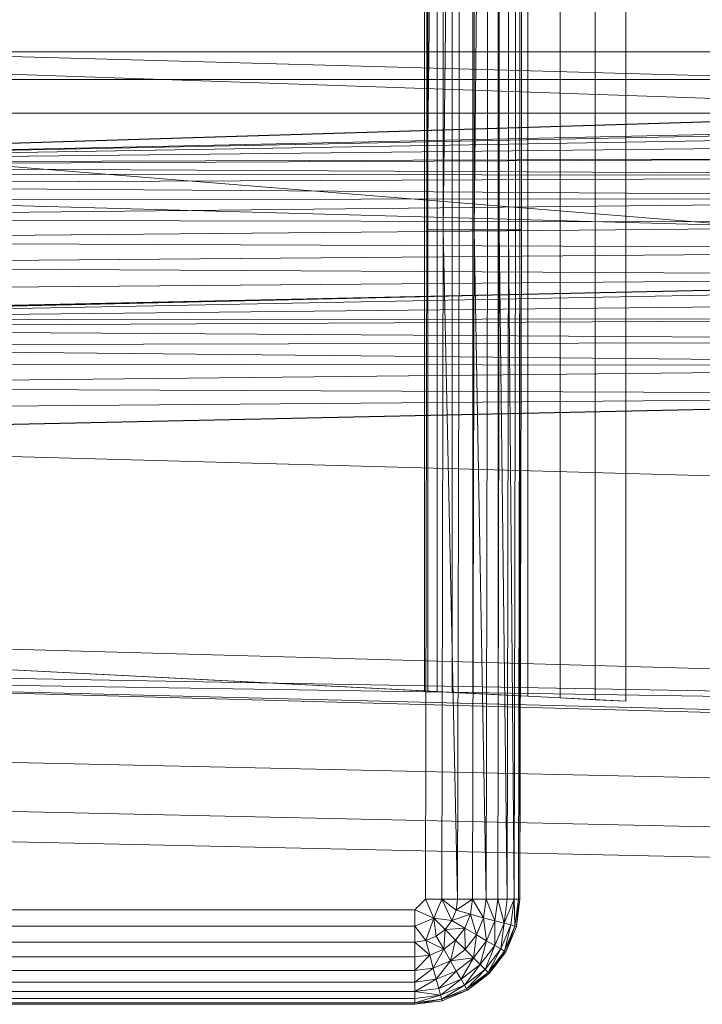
# Model space of a CAD drawing. Header units: metres. Extents: x 391.1 to 430.4, y 12.7 to 28.9.
# Tile 123 of 153: x 407.4721 to 407.5672, y 27.1227 to 27.2601. Entities that reach past the tile are written whole.
import ezdxf

# ---------------------------------------------------------------- set-up
doc = ezdxf.new("R2010")
doc.units = ezdxf.units.M
doc.layers.add('A-DETL-____-MBND', color=7, linetype='Continuous', lineweight=18)

# ---------------------------------------------------------------- blocks, each defined once
blk = doc.blocks.new('Family - Inodor PB-155807-01_FON_P0')
at = {"layer": 'A-DETL-____-MBND', "color": 253, "true_color": 0xaaaaaa}
for p, q in [((0.16489, 0.38826), (0.16489, 0.01465)), ((0.16489, 0.38826), (0.16489, 0.01465)), ((0.15833, 0.36132), (0.15833, 0.04336)), ((0.16188, 0.3615), (0.16187, 0.04318)), ((0.16598, 0.36171), (0.16598, 0.04297)), ((0.17052, 0.36194), (0.17052, 0.04274)), ((0.17536, 0.36218), (0.17536, 0.04249)), ((0.17966, 0.04228), (0.17966, 0.3624)), ((0.15161, 0.36098), (0.15161, 0.0437)), ((0.15205, 0.361), (0.15205, 0.04368)), ((0.15334, 0.36106), (0.15334, 0.04361)), ((0.15546, 0.36117), (0.15546, 0.04351)), ((0.15191, 0.10805), (0.15191, 0.29485)), ((0.15191, 0.29485), (0.15191, 0.10805)), ((0.15419, 0.29485), (0.15191, 0.10805)), ((0.15191, 0.10805), (0.15191, 0.29485)), ((0.15191, 0.10805), (0.15419, 0.29485)), ((0.15419, 0.10805), (0.15419, 0.29485)), ((0.15641, 0.29485), (0.15419, 0.10805)), ((0.15419, 0.10805), (0.15419, 0.29485)), ((0.15419, 0.10805), (0.15419, 0.29485)), ((0.15419, 0.10805), (0.15641, 0.29485)), ((0.15641, 0.10805), (0.15641, 0.29485)), ((0.15641, 0.10805), (0.15641, 0.29485)), ((0.15641, 0.10805), (0.15641, 0.29485)), ((0.15849, 0.10805), (0.15849, 0.29485)), ((0.15849, 0.29485), (0.15849, 0.10805)), ((0.16037, 0.29485), (0.15849, 0.10805)), ((0.15849, 0.10805), (0.15849, 0.29485)), ((0.15849, 0.10805), (0.16037, 0.29485)), ((0.16037, 0.10805), (0.16037, 0.29485)), ((0.16037, 0.10805), (0.16037, 0.29485)), ((0.16037, 0.10805), (0.16037, 0.29485)), ((0.162, 0.10805), (0.162, 0.29485)), ((0.162, 0.29485), (0.162, 0.10805)), ((0.162, 0.10805), (0.162, 0.29485)), ((0.16332, 0.10805), (0.16332, 0.29485)), ((0.16332, 0.29485), (0.16332, 0.10805)), ((0.16332, 0.10805), (0.16332, 0.29485)), ((0.16429, 0.10805), (0.16429, 0.29485)), ((0.16429, 0.29485), (0.16429, 0.10805)), ((0.16429, 0.10805), (0.16429, 0.29485)), ((0.16489, 0.10805), (0.16489, 0.29485)), ((0.16489, 0.29485), (0.16489, 0.10805)), ((0.16489, 0.10805), (0.16489, 0.29485)), ((0.16509, 0.29485), (0.16509, 0.10805)), ((0.16509, 0.29485), (0.16509, 0.10805)), ((0.51095, 0.12067), (0.00127, 0.13475)), ((0.52327, 0.1334), (0.00127, 0.11723)), ((0.00187, 0.11726), (0.52327, 0.1334)), ((0.00187, 0.11726), (0.52327, 0.1334)), ((0.00186, 0.13288), (0.28176, 0.13288)), ((0.28176, 0.13288), (0.00186, 0.13288)), ((0.28176, 0.13288), (0.00186, 0.13288)), ((0.28176, 0.13288), (0.00186, 0.13288)), ((0.28176, 0.12326), (0.00186, 0.13288)), ((0.28176, 0.12326), (0.00186, 0.13288)), ((0.00187, 0.11726), (0.51154, 0.13288)), ((0.00187, 0.11726), (0.51154, 0.13288)), ((0.00186, 0.12899), (0.28176, 0.12899)), ((0.28176, 0.12899), (0.00186, 0.12899)), ((0.00186, 0.12431), (0.28176, 0.12431)), ((0.28176, 0.12431), (0.00186, 0.12431)), ((0.28175, 0.10165), (0.00186, 0.12431)), ((0.28175, 0.10165), (0.00186, 0.12431)), ((0.00187, 0.11726), (0.28176, 0.12326)), ((0.00187, 0.11726), (0.28176, 0.12326)), ((0.28176, 0.12326), (0.00187, 0.11726)), ((0.00187, 0.11726), (0.28176, 0.12326)), ((0.28176, 0.12295), (0.00187, 0.11726)), ((0.00187, 0.11726), (0.28176, 0.12295)), ((0.28176, 0.12197), (0.00187, 0.11726)), ((0.00187, 0.11726), (0.28176, 0.12197)), ((0.28176, 0.12037), (0.00187, 0.11726)), ((0.00187, 0.11726), (0.28176, 0.12037)), ((0.28176, 0.11819), (0.00187, 0.11726)), ((0.00187, 0.11694), (0.28176, 0.11819)), ((0.00187, 0.11726), (0.28176, 0.11819)), ((0.00187, 0.11694), (0.28176, 0.11819)), ((0.28176, 0.11552), (0.00187, 0.11694)), ((0.28176, 0.11552), (0.00187, 0.11694)), ((0.28176, 0.11552), (0.00187, 0.11596)), ((0.28176, 0.11552), (0.00187, 0.11596)), ((0.28176, 0.11552), (0.00187, 0.11436)), ((0.00187, 0.11436), (0.28176, 0.11552)), ((0.28176, 0.11242), (0.00187, 0.11436)), ((0.28176, 0.11242), (0.00187, 0.11436)), ((0.51095, 0.09991), (0.00127, 0.11399)), ((0.28176, 0.11242), (0.00187, 0.11219)), ((0.00187, 0.10951), (0.28176, 0.11242)), ((0.00187, 0.11219), (0.28176, 0.11242)), ((0.00187, 0.10951), (0.28176, 0.11242)), ((0.28176, 0.10898), (0.00187, 0.10951)), ((0.28176, 0.10898), (0.00187, 0.10951)), ((0.28176, 0.10898), (0.00187, 0.10641)), ((0.00187, 0.10641), (0.28176, 0.10898)), ((0.15171, 0.01465), (0.15191, 0.10805)), ((0.15191, 0.10805), (0.15171, 0.01465)), ((0.15191, 0.10805), (0.15171, 0.01465)), ((0.15419, 0.10805), (0.15191, 0.10805)), ((0.15419, 0.10805), (0.15191, 0.10805)), ((0.15419, 0.10805), (0.15399, 0.01465)), ((0.15419, 0.10805), (0.15399, 0.01465)), ((0.15399, 0.01465), (0.15419, 0.10805)), ((0.15641, 0.10805), (0.15419, 0.10805)), ((0.15641, 0.10805), (0.15419, 0.10805)), ((0.15621, 0.01465), (0.15419, 0.10805)), ((0.15621, 0.01465), (0.15419, 0.10805)), ((0.15641, 0.10805), (0.15621, 0.01465)), ((0.15641, 0.10805), (0.15621, 0.01465)), ((0.15641, 0.10805), (0.15621, 0.01465)), ((0.15641, 0.10805), (0.15849, 0.10805)), ((0.15849, 0.10805), (0.15641, 0.10805)), ((0.15849, 0.10805), (0.15829, 0.01465)), ((0.15849, 0.10805), (0.15829, 0.01465)), ((0.15829, 0.01465), (0.15849, 0.10805)), ((0.16037, 0.10805), (0.15849, 0.10805)), ((0.16037, 0.10805), (0.15849, 0.10805)), ((0.16017, 0.01465), (0.15849, 0.10805)), ((0.16017, 0.01465), (0.15849, 0.10805)), ((0.16037, 0.10805), (0.16017, 0.01465)), ((0.16037, 0.10805), (0.16017, 0.01465)), ((0.16037, 0.10805), (0.16017, 0.01465)), ((0.16037, 0.10805), (0.162, 0.10805)), ((0.162, 0.10805), (0.16037, 0.10805)), ((0.162, 0.10805), (0.1618, 0.01465)), ((0.162, 0.10805), (0.1618, 0.01465)), ((0.1618, 0.01465), (0.162, 0.10805)), ((0.16332, 0.10805), (0.162, 0.10805)), ((0.162, 0.10805), (0.16332, 0.10805)), ((0.16332, 0.10805), (0.162, 0.10805)), ((0.16312, 0.01465), (0.162, 0.10805)), ((0.16312, 0.01465), (0.162, 0.10805)), ((0.16332, 0.10805), (0.16312, 0.01465)), ((0.16332, 0.10805), (0.16312, 0.01465)), ((0.16312, 0.01465), (0.16332, 0.10805)), ((0.16429, 0.10805), (0.16332, 0.10805)), ((0.16332, 0.10805), (0.16429, 0.10805)), ((0.16429, 0.10805), (0.16332, 0.10805)), ((0.16409, 0.01465), (0.16332, 0.10805)), ((0.16409, 0.01465), (0.16332, 0.10805)), ((0.16429, 0.10805), (0.16409, 0.01465)), ((0.16429, 0.10805), (0.16409, 0.01465)), ((0.16429, 0.10805), (0.16409, 0.01465)), ((0.16489, 0.10805), (0.16429, 0.10805)), ((0.16429, 0.10805), (0.16489, 0.10805)), ((0.16489, 0.10805), (0.16429, 0.10805)), ((0.16489, 0.10805), (0.16469, 0.01465)), ((0.16489, 0.10805), (0.16469, 0.01465)), ((0.16469, 0.01465), (0.16489, 0.10805)), ((0.16509, 0.10805), (0.16489, 0.10805)), ((0.16509, 0.10805), (0.16489, 0.01465)), ((0.16489, 0.10805), (0.16509, 0.10805)), ((0.16509, 0.10805), (0.16489, 0.01465)), ((0.16509, 0.10805), (0.16489, 0.10805)), ((0.16489, 0.01465), (0.16489, 0.10805)), ((0.16489, 0.01465), (0.16489, 0.10805)), ((0.28176, 0.10533), (0.00187, 0.10641)), ((0.28176, 0.10533), (0.00187, 0.10641)), ((0.28176, 0.10533), (0.00187, 0.10298)), ((0.00187, 0.10298), (0.28176, 0.10533)), ((0.28176, 0.10156), (0.00187, 0.10298)), ((0.28176, 0.10156), (0.00187, 0.10298)), ((0.28175, 0.10165), (0.00192, 0.09531)), ((0.00192, 0.09531), (0.28175, 0.10165)), ((0.28176, 0.10156), (0.00127, 0.09542)), ((0.28176, 0.10156), (0.00187, 0.09932)), ((0.00187, 0.09555), (0.28176, 0.10156)), ((0.00187, 0.09932), (0.28176, 0.10156)), ((0.00187, 0.09555), (0.28176, 0.10156)), ((0.28181, 0.10065), (0.00192, 0.09531)), ((0.00192, 0.09531), (0.28181, 0.10065)), ((0.28181, 0.0982), (0.00192, 0.09531)), ((0.00192, 0.09531), (0.28181, 0.0982)), ((0.28181, 0.09576), (0.00192, 0.09531)), ((0.00192, 0.09431), (0.28181, 0.09576)), ((0.00192, 0.09531), (0.28181, 0.09576)), ((0.00192, 0.09431), (0.28181, 0.09576)), ((0.28181, 0.09248), (0.00192, 0.09431)), ((0.28181, 0.09248), (0.00192, 0.09431)), ((0.28181, 0.09248), (0.00192, 0.09185)), ((0.00192, 0.09185), (0.28181, 0.09248)), ((0.28181, 0.08906), (0.00192, 0.09185)), ((0.28181, 0.08906), (0.00192, 0.09185)), ((0.28181, 0.08906), (0.00192, 0.08942)), ((0.28181, 0.08906), (0.00192, 0.08942)), ((0.28181, 0.08906), (0.00192, 0.08614)), ((0.00192, 0.08614), (0.28181, 0.08906)), ((0.28181, 0.08497), (0.00192, 0.08614)), ((0.28181, 0.08497), (0.00192, 0.08614)), ((0.28181, 0.08497), (0.00127, 0.07882)), ((0.28181, 0.08497), (0.00192, 0.08272)), ((0.00192, 0.07896), (0.28181, 0.08497)), ((0.00192, 0.08272), (0.28181, 0.08497)), ((0.00192, 0.07896), (0.28181, 0.08497)), ((0.51095, 0.06488), (0.00127, 0.07896)), ((0.51095, 0.03799), (0.00127, 0.05207)), ((0.01521, 0.05064), (0.15161, 0.0437)), ((0.17966, 0.04228), (0.01521, 0.05064)), ((0.51095, 0.03799), (0.00127, 0.04712)), ((0.51095, 0.03799), (0.00127, 0.04594)), ((0.51095, 0.03305), (0.00127, 0.04594)), ((0.51095, 0.03186), (0.00127, 0.04594)), ((0.15161, 0.0437), (0.15205, 0.04368)), ((0.15205, 0.04368), (0.15334, 0.04361)), ((0.15334, 0.04361), (0.15546, 0.04351)), ((0.15546, 0.04351), (0.15833, 0.04336)), ((0.15833, 0.04336), (0.16187, 0.04318)), ((0.16187, 0.04318), (0.16598, 0.04297)), ((0.16598, 0.04297), (0.17052, 0.04274)), ((0.17052, 0.04274), (0.17536, 0.04249)), ((0.17536, 0.04249), (0.17966, 0.04228)), ((0.00056, 0.03582), (0.31998, 0.0287)), ((0.00056, 0.03582), (0.31998, 0.0287)), ((0.00022, 0.02899), (0.31971, 0.02187)), ((0.00022, 0.02899), (0.31971, 0.02187)), ((0, 0.02477), (0.31954, 0.01764)), ((0, 0.02477), (0.31954, 0.01764)), ((0.15171, 0.01465), (0.15024, 0.01318)), ((0.15171, 0.01465), (0.15024, 0.01318)), ((0.15024, 0.01318), (0.15171, 0.01465)), ((0.15399, 0.01465), (0.15171, 0.01465)), ((0.15289, 0.012), (0.15171, 0.01465)), ((0.15399, 0.01465), (0.15171, 0.01465)), ((0.15289, 0.012), (0.15171, 0.01465)), ((0.15399, 0.01465), (0.15289, 0.012)), ((0.15289, 0.012), (0.15399, 0.01465)), ((0.15621, 0.01465), (0.15399, 0.01465)), ((0.156, 0.01311), (0.15399, 0.01465)), ((0.15621, 0.01465), (0.15399, 0.01465)), ((0.156, 0.01311), (0.15399, 0.01465)), ((0.15399, 0.01465), (0.15621, 0.01465)), ((0.156, 0.01311), (0.15399, 0.01465)), ((0.15541, 0.01167), (0.15399, 0.01465)), ((0.15541, 0.01167), (0.15399, 0.01465)), ((0.15621, 0.01465), (0.156, 0.01311)), ((0.15829, 0.01465), (0.156, 0.01311)), ((0.156, 0.01311), (0.15621, 0.01465)), ((0.156, 0.01311), (0.15621, 0.01465)), ((0.156, 0.01311), (0.15829, 0.01465)), ((0.15829, 0.01465), (0.15621, 0.01465)), ((0.15829, 0.01465), (0.15621, 0.01465)), ((0.15829, 0.01465), (0.15621, 0.01465)), ((0.15829, 0.01465), (0.15801, 0.01257)), ((0.15801, 0.01257), (0.15829, 0.01465)), ((0.15801, 0.01257), (0.15829, 0.01465)), ((0.16017, 0.01465), (0.15829, 0.01465)), ((0.16017, 0.01465), (0.15829, 0.01465)), ((0.16017, 0.01465), (0.15829, 0.01465)), ((0.15983, 0.01208), (0.15829, 0.01465)), ((0.15983, 0.01208), (0.15829, 0.01465)), ((0.16017, 0.01465), (0.15983, 0.01208)), ((0.16017, 0.01465), (0.15983, 0.01208)), ((0.15983, 0.01208), (0.16017, 0.01465)), ((0.1618, 0.01465), (0.16017, 0.01465)), ((0.1618, 0.01465), (0.16017, 0.01465)), ((0.1618, 0.01465), (0.16017, 0.01465)), ((0.1614, 0.01166), (0.16017, 0.01465)), ((0.1614, 0.01166), (0.16017, 0.01465)), ((0.1618, 0.01465), (0.1614, 0.01166)), ((0.1618, 0.01465), (0.1614, 0.01166)), ((0.1614, 0.01166), (0.1618, 0.01465)), ((0.16312, 0.01465), (0.1618, 0.01465)), ((0.16312, 0.01465), (0.1618, 0.01465)), ((0.16312, 0.01465), (0.1618, 0.01465)), ((0.16268, 0.01132), (0.1618, 0.01465)), ((0.16268, 0.01132), (0.1618, 0.01465)), ((0.16312, 0.01465), (0.16268, 0.01132)), ((0.16312, 0.01465), (0.16268, 0.01132)), ((0.16409, 0.01465), (0.16268, 0.01132)), ((0.16268, 0.01132), (0.16312, 0.01465)), ((0.16268, 0.01132), (0.16409, 0.01465)), ((0.16409, 0.01465), (0.16312, 0.01465)), ((0.16409, 0.01465), (0.16312, 0.01465)), ((0.16409, 0.01465), (0.16312, 0.01465)), ((0.16409, 0.01465), (0.16362, 0.01106)), ((0.16362, 0.01106), (0.16409, 0.01465)), ((0.16362, 0.01106), (0.16409, 0.01465)), ((0.16469, 0.01465), (0.16409, 0.01465)), ((0.16469, 0.01465), (0.16409, 0.01465)), ((0.16469, 0.01465), (0.16409, 0.01465)), ((0.16419, 0.01091), (0.16409, 0.01465)), ((0.16419, 0.01091), (0.16409, 0.01465)), ((0.16469, 0.01465), (0.16419, 0.01091)), ((0.16469, 0.01465), (0.16419, 0.01091)), ((0.16419, 0.01091), (0.16469, 0.01465)), ((0.16489, 0.01465), (0.16439, 0.01086)), ((0.16489, 0.01465), (0.16439, 0.01086)), ((0.16489, 0.01465), (0.16439, 0.01086)), ((0.16489, 0.01465), (0.16439, 0.01086)), ((0.16439, 0.01086), (0.16469, 0.01465)), ((0.16439, 0.01086), (0.16469, 0.01465)), ((0.16489, 0.01465), (0.16469, 0.01465)), ((0.16489, 0.01465), (0.16469, 0.01465)), ((0.16489, 0.01465), (0.16469, 0.01465)), ((0.15024, 0.01318), (0.01521, 0.01318)), ((0.01521, 0.01318), (0.15024, 0.01318)), ((0.15024, 0.01318), (0.01521, 0.01318)), ((0.15289, 0.012), (0.15024, 0.01318)), ((0.15024, 0.0109), (0.15024, 0.01318)), ((0.15289, 0.012), (0.15024, 0.01318)), ((0.15024, 0.01318), (0.15024, 0.0109)), ((0.156, 0.01311), (0.15541, 0.01167)), ((0.156, 0.01311), (0.15541, 0.01167)), ((0.15541, 0.01167), (0.156, 0.01311)), ((0.15801, 0.01257), (0.15541, 0.01167)), ((0.15541, 0.01167), (0.15801, 0.01257)), ((0.15801, 0.01257), (0.156, 0.01311)), ((0.15801, 0.01257), (0.156, 0.01311)), ((0.15801, 0.01257), (0.156, 0.01311)), ((0.15801, 0.01257), (0.15721, 0.01062)), ((0.15721, 0.01062), (0.15801, 0.01257)), ((0.15721, 0.01062), (0.15801, 0.01257)), ((0.15983, 0.01208), (0.15801, 0.01257)), ((0.15983, 0.01208), (0.15801, 0.01257)), ((0.15983, 0.01208), (0.15801, 0.01257)), ((0.15884, 0.00968), (0.15801, 0.01257)), ((0.15884, 0.00968), (0.15801, 0.01257)), ((0.15289, 0.012), (0.15024, 0.0109)), ((0.15024, 0.0109), (0.15289, 0.012)), ((0.15178, 0.00888), (0.15289, 0.012)), ((0.15178, 0.00888), (0.15289, 0.012)), ((0.15541, 0.01167), (0.15289, 0.012)), ((0.15446, 0.01043), (0.15289, 0.012)), ((0.15322, 0.00948), (0.15289, 0.012)), ((0.15541, 0.01167), (0.15289, 0.012)), ((0.15541, 0.01167), (0.15289, 0.012)), ((0.15446, 0.01043), (0.15289, 0.012)), ((0.15446, 0.01043), (0.15289, 0.012)), ((0.15322, 0.00948), (0.15289, 0.012)), ((0.15322, 0.00948), (0.15289, 0.012)), ((0.15541, 0.01167), (0.15446, 0.01043)), ((0.15541, 0.01167), (0.15446, 0.01043)), ((0.15446, 0.01043), (0.15541, 0.01167)), ((0.15721, 0.01062), (0.15541, 0.01167)), ((0.15721, 0.01062), (0.15541, 0.01167)), ((0.15721, 0.01062), (0.15541, 0.01167)), ((0.15983, 0.01208), (0.15884, 0.00968)), ((0.15983, 0.01208), (0.15884, 0.00968)), ((0.15884, 0.00968), (0.15983, 0.01208)), ((0.1614, 0.01166), (0.15983, 0.01208)), ((0.1614, 0.01166), (0.15983, 0.01208)), ((0.1614, 0.01166), (0.15983, 0.01208)), ((0.16025, 0.00887), (0.15983, 0.01208)), ((0.16025, 0.00887), (0.15983, 0.01208)), ((0.1614, 0.01166), (0.16025, 0.00887)), ((0.1614, 0.01166), (0.16025, 0.00887)), ((0.16025, 0.00887), (0.1614, 0.01166)), ((0.16139, 0.00821), (0.1614, 0.01166)), ((0.16139, 0.00821), (0.1614, 0.01166)), ((0.16268, 0.01132), (0.16139, 0.00821)), ((0.16268, 0.01132), (0.16139, 0.00821)), ((0.16139, 0.00821), (0.16268, 0.01132)), ((0.16268, 0.01132), (0.1614, 0.01166)), ((0.16268, 0.01132), (0.1614, 0.01166)), ((0.16268, 0.01132), (0.1614, 0.01166)), ((0.16223, 0.00772), (0.16268, 0.01132)), ((0.16223, 0.00772), (0.16268, 0.01132)), ((0.16362, 0.01106), (0.16223, 0.00772)), ((0.16362, 0.01106), (0.16223, 0.00772)), ((0.16223, 0.00772), (0.16362, 0.01106)), ((0.16362, 0.01106), (0.16268, 0.01132)), ((0.16362, 0.01106), (0.16268, 0.01132)), ((0.16362, 0.01106), (0.16268, 0.01132)), ((0.16275, 0.00743), (0.16362, 0.01106)), ((0.16275, 0.00743), (0.16362, 0.01106)), ((0.16419, 0.01091), (0.16362, 0.01106)), ((0.16419, 0.01091), (0.16362, 0.01106)), ((0.16419, 0.01091), (0.16362, 0.01106)), ((0.15024, 0.0109), (0.01521, 0.0109)), ((0.01521, 0.0109), (0.15024, 0.0109)), ((0.15024, 0.0109), (0.01521, 0.0109)), ((0.15178, 0.00888), (0.15024, 0.0109)), ((0.15024, 0.00868), (0.15024, 0.0109)), ((0.15178, 0.00888), (0.15024, 0.0109)), ((0.15178, 0.00888), (0.15024, 0.0109)), ((0.15024, 0.00868), (0.15024, 0.0109)), ((0.15024, 0.0109), (0.15024, 0.00868)), ((0.15446, 0.01043), (0.15322, 0.00948)), ((0.15446, 0.01043), (0.15322, 0.00948)), ((0.15322, 0.00948), (0.15446, 0.01043)), ((0.15426, 0.00768), (0.15446, 0.01043)), ((0.15426, 0.00768), (0.15446, 0.01043)), ((0.15721, 0.01062), (0.15446, 0.01043)), ((0.15446, 0.01043), (0.15721, 0.01062)), ((0.15593, 0.00896), (0.15446, 0.01043)), ((0.15593, 0.00896), (0.15446, 0.01043)), ((0.15593, 0.00896), (0.15446, 0.01043)), ((0.15721, 0.01062), (0.15593, 0.00896)), ((0.15593, 0.00896), (0.15721, 0.01062)), ((0.15593, 0.00896), (0.15721, 0.01062)), ((0.15884, 0.00968), (0.15721, 0.01062)), ((0.15884, 0.00968), (0.15721, 0.01062)), ((0.15884, 0.00968), (0.15721, 0.01062)), ((0.15726, 0.00763), (0.15721, 0.01062)), ((0.15726, 0.00763), (0.15721, 0.01062)), ((0.15884, 0.00968), (0.15726, 0.00763)), ((0.15884, 0.00968), (0.15726, 0.00763)), ((0.15726, 0.00763), (0.15884, 0.00968)), ((0.15841, 0.00648), (0.15884, 0.00968)), ((0.15841, 0.00648), (0.15884, 0.00968)), ((0.16025, 0.00887), (0.15884, 0.00968)), ((0.16025, 0.00887), (0.15884, 0.00968)), ((0.16025, 0.00887), (0.15884, 0.00968)), ((0.16419, 0.01091), (0.16275, 0.00743)), ((0.16419, 0.01091), (0.16275, 0.00743)), ((0.16275, 0.00743), (0.16419, 0.01091)), ((0.16292, 0.00733), (0.16419, 0.01091)), ((0.16292, 0.00733), (0.16419, 0.01091)), ((0.16439, 0.01086), (0.16292, 0.00733)), ((0.16439, 0.01086), (0.16292, 0.00733)), ((0.16439, 0.01086), (0.16292, 0.00733)), ((0.16439, 0.01086), (0.16292, 0.00733)), ((0.16439, 0.01086), (0.16419, 0.01091)), ((0.16439, 0.01086), (0.16419, 0.01091)), ((0.16439, 0.01086), (0.16419, 0.01091)), ((0.15024, 0.00868), (0.01521, 0.00868)), ((0.01521, 0.00868), (0.15024, 0.00868)), ((0.15024, 0.00868), (0.01521, 0.00868)), ((0.15178, 0.00888), (0.15024, 0.00868)), ((0.15178, 0.00888), (0.15024, 0.00868)), ((0.15024, 0.00868), (0.15178, 0.00888)), ((0.15024, 0.0066), (0.15024, 0.00868)), ((0.15232, 0.00687), (0.15024, 0.00868)), ((0.15024, 0.00868), (0.15024, 0.0066)), ((0.15232, 0.00687), (0.15024, 0.00868)), ((0.15024, 0.0066), (0.15024, 0.00868)), ((0.15322, 0.00948), (0.15178, 0.00888)), ((0.15322, 0.00948), (0.15178, 0.00888)), ((0.15178, 0.00888), (0.15322, 0.00948)), ((0.15178, 0.00888), (0.15232, 0.00687)), ((0.15426, 0.00768), (0.15178, 0.00888)), ((0.15232, 0.00687), (0.15178, 0.00888)), ((0.15426, 0.00768), (0.15178, 0.00888)), ((0.15232, 0.00687), (0.15178, 0.00888)), ((0.15426, 0.00768), (0.15322, 0.00948)), ((0.15426, 0.00768), (0.15322, 0.00948)), ((0.15426, 0.00768), (0.15322, 0.00948)), ((0.15593, 0.00896), (0.15426, 0.00768)), ((0.15593, 0.00896), (0.15426, 0.00768)), ((0.15426, 0.00768), (0.15593, 0.00896)), ((0.1552, 0.00605), (0.15593, 0.00896)), ((0.1552, 0.00605), (0.15593, 0.00896)), ((0.15726, 0.00763), (0.15593, 0.00896)), ((0.15726, 0.00763), (0.15593, 0.00896)), ((0.15726, 0.00763), (0.15593, 0.00896)), ((0.16025, 0.00887), (0.15841, 0.00648)), ((0.16025, 0.00887), (0.15841, 0.00648)), ((0.15841, 0.00648), (0.16025, 0.00887)), ((0.15935, 0.00554), (0.16025, 0.00887)), ((0.15935, 0.00554), (0.16025, 0.00887)), ((0.16139, 0.00821), (0.16025, 0.00887)), ((0.16139, 0.00821), (0.16025, 0.00887)), ((0.16139, 0.00821), (0.16025, 0.00887)), ((0.15232, 0.00687), (0.15024, 0.0066)), ((0.15232, 0.00687), (0.15024, 0.0066)), ((0.15024, 0.00472), (0.15232, 0.00687)), ((0.15024, 0.0066), (0.15232, 0.00687)), ((0.15024, 0.00472), (0.15232, 0.00687)), ((0.15426, 0.00768), (0.15232, 0.00687)), ((0.15426, 0.00768), (0.15232, 0.00687)), ((0.15232, 0.00687), (0.15426, 0.00768)), ((0.15281, 0.00505), (0.15232, 0.00687)), ((0.15281, 0.00505), (0.15232, 0.00687)), ((0.15281, 0.00505), (0.15232, 0.00687)), ((0.15281, 0.00505), (0.15426, 0.00768)), ((0.15281, 0.00505), (0.15426, 0.00768)), ((0.1552, 0.00605), (0.15426, 0.00768)), ((0.1552, 0.00605), (0.15426, 0.00768)), ((0.1552, 0.00605), (0.15426, 0.00768)), ((0.15726, 0.00763), (0.1552, 0.00605)), ((0.15726, 0.00763), (0.1552, 0.00605)), ((0.1552, 0.00605), (0.15726, 0.00763)), ((0.15841, 0.00648), (0.15726, 0.00763)), ((0.15841, 0.00648), (0.15726, 0.00763)), ((0.15841, 0.00648), (0.15726, 0.00763)), ((0.16139, 0.00821), (0.15935, 0.00554)), ((0.16139, 0.00821), (0.15935, 0.00554)), ((0.15935, 0.00554), (0.16139, 0.00821)), ((0.16003, 0.00485), (0.16139, 0.00821)), ((0.16003, 0.00485), (0.16139, 0.00821)), ((0.16223, 0.00772), (0.16003, 0.00485)), ((0.16223, 0.00772), (0.16003, 0.00485)), ((0.16003, 0.00485), (0.16223, 0.00772)), ((0.16045, 0.00443), (0.16223, 0.00772)), ((0.16045, 0.00443), (0.16223, 0.00772)), ((0.16275, 0.00743), (0.16045, 0.00443)), ((0.16275, 0.00743), (0.16045, 0.00443)), ((0.16045, 0.00443), (0.16275, 0.00743)), ((0.1606, 0.00429), (0.16275, 0.00743)), ((0.1606, 0.00429), (0.16275, 0.00743)), ((0.16292, 0.00733), (0.1606, 0.00429)), ((0.16292, 0.00733), (0.1606, 0.00429)), ((0.16292, 0.00733), (0.1606, 0.00429)), ((0.16292, 0.00733), (0.1606, 0.00429)), ((0.16223, 0.00772), (0.16139, 0.00821)), ((0.16223, 0.00772), (0.16139, 0.00821)), ((0.16223, 0.00772), (0.16139, 0.00821)), ((0.16275, 0.00743), (0.16223, 0.00772)), ((0.16275, 0.00743), (0.16223, 0.00772)), ((0.16275, 0.00743), (0.16223, 0.00772)), ((0.16292, 0.00733), (0.16275, 0.00743)), ((0.16292, 0.00733), (0.16275, 0.00743)), ((0.16292, 0.00733), (0.16275, 0.00743)), ((0.15024, 0.0066), (0.01521, 0.0066)), ((0.01521, 0.0066), (0.15024, 0.0066)), ((0.15024, 0.0066), (0.01521, 0.0066)), ((0.15024, 0.00472), (0.15024, 0.0066)), ((0.15024, 0.00472), (0.15024, 0.0066)), ((0.15024, 0.0066), (0.15024, 0.00472)), ((0.1552, 0.00605), (0.15281, 0.00505)), ((0.1552, 0.00605), (0.15281, 0.00505)), ((0.15281, 0.00505), (0.1552, 0.00605)), ((0.15323, 0.00348), (0.1552, 0.00605)), ((0.15323, 0.00348), (0.1552, 0.00605)), ((0.15841, 0.00648), (0.1552, 0.00605)), ((0.1552, 0.00605), (0.15841, 0.00648)), ((0.15602, 0.00464), (0.1552, 0.00605)), ((0.15602, 0.00464), (0.1552, 0.00605)), ((0.15602, 0.00464), (0.1552, 0.00605)), ((0.15841, 0.00648), (0.15602, 0.00464)), ((0.15602, 0.00464), (0.15841, 0.00648)), ((0.15602, 0.00464), (0.15841, 0.00648)), ((0.15668, 0.0035), (0.15841, 0.00648)), ((0.15668, 0.0035), (0.15841, 0.00648)), ((0.15935, 0.00554), (0.15668, 0.0035)), ((0.15935, 0.00554), (0.15668, 0.0035)), ((0.15668, 0.0035), (0.15935, 0.00554)), ((0.15716, 0.00265), (0.15935, 0.00554)), ((0.15716, 0.00265), (0.15935, 0.00554)), ((0.15935, 0.00554), (0.15841, 0.00648)), ((0.15935, 0.00554), (0.15841, 0.00648)), ((0.15935, 0.00554), (0.15841, 0.00648)), ((0.16003, 0.00485), (0.15935, 0.00554)), ((0.16003, 0.00485), (0.15935, 0.00554)), ((0.16003, 0.00485), (0.15935, 0.00554)), ((0.15024, 0.00472), (0.01521, 0.00472)), ((0.01521, 0.00472), (0.15024, 0.00472)), ((0.15024, 0.00472), (0.01521, 0.00472)), ((0.15281, 0.00505), (0.15024, 0.00472)), ((0.15281, 0.00505), (0.15024, 0.00472)), ((0.15024, 0.00309), (0.15281, 0.00505)), ((0.15024, 0.00472), (0.15281, 0.00505)), ((0.15024, 0.00309), (0.15281, 0.00505)), ((0.15024, 0.00309), (0.15024, 0.00472)), ((0.15024, 0.00309), (0.15024, 0.00472)), ((0.15024, 0.00472), (0.15024, 0.00309)), ((0.15323, 0.00348), (0.15281, 0.00505)), ((0.15323, 0.00348), (0.15281, 0.00505)), ((0.15323, 0.00348), (0.15281, 0.00505)), ((0.15602, 0.00464), (0.15323, 0.00348)), ((0.15602, 0.00464), (0.15323, 0.00348)), ((0.15323, 0.00348), (0.15602, 0.00464)), ((0.15357, 0.00221), (0.15602, 0.00464)), ((0.15357, 0.00221), (0.15602, 0.00464)), ((0.15668, 0.0035), (0.15602, 0.00464)), ((0.15668, 0.0035), (0.15602, 0.00464)), ((0.15668, 0.0035), (0.15602, 0.00464)), ((0.16003, 0.00485), (0.15716, 0.00265)), ((0.16003, 0.00485), (0.15716, 0.00265)), ((0.15716, 0.00265), (0.16003, 0.00485)), ((0.15746, 0.00214), (0.16003, 0.00485)), ((0.15746, 0.00214), (0.16003, 0.00485)), ((0.16045, 0.00443), (0.15746, 0.00214)), ((0.16045, 0.00443), (0.15746, 0.00214)), ((0.15746, 0.00214), (0.16045, 0.00443)), ((0.1606, 0.00429), (0.15746, 0.00214)), ((0.15746, 0.00214), (0.1606, 0.00429)), ((0.1606, 0.00429), (0.15756, 0.00196)), ((0.1606, 0.00429), (0.15756, 0.00196)), ((0.1606, 0.00429), (0.15756, 0.00196)), ((0.15756, 0.00196), (0.1606, 0.00429)), ((0.16045, 0.00443), (0.16003, 0.00485)), ((0.16045, 0.00443), (0.16003, 0.00485)), ((0.16045, 0.00443), (0.16003, 0.00485)), ((0.1606, 0.00429), (0.16045, 0.00443)), ((0.1606, 0.00429), (0.16045, 0.00443)), ((0.1606, 0.00429), (0.16045, 0.00443)), ((0.15024, 0.00309), (0.01521, 0.00309)), ((0.01521, 0.00309), (0.15024, 0.00309)), ((0.15024, 0.00309), (0.01521, 0.00309)), ((0.15323, 0.00348), (0.15024, 0.00309)), ((0.15323, 0.00348), (0.15024, 0.00309)), ((0.15024, 0.00177), (0.15323, 0.00348)), ((0.15024, 0.00309), (0.15323, 0.00348)), ((0.15024, 0.00177), (0.15323, 0.00348)), ((0.15024, 0.00177), (0.15024, 0.00309)), ((0.15024, 0.00177), (0.15024, 0.00309)), ((0.15024, 0.00309), (0.15024, 0.00177)), ((0.15357, 0.00221), (0.15323, 0.00348)), ((0.15357, 0.00221), (0.15323, 0.00348)), ((0.15357, 0.00221), (0.15323, 0.00348)), ((0.15668, 0.0035), (0.15357, 0.00221)), ((0.15668, 0.0035), (0.15357, 0.00221)), ((0.15357, 0.00221), (0.15668, 0.0035)), ((0.15382, 0.00127), (0.15668, 0.0035)), ((0.15382, 0.00127), (0.15668, 0.0035)), ((0.15716, 0.00265), (0.15668, 0.0035)), ((0.15716, 0.00265), (0.15668, 0.0035)), ((0.15716, 0.00265), (0.15668, 0.0035)), ((0.15024, 0.00177), (0.01521, 0.00177)), ((0.01521, 0.00177), (0.15024, 0.00177)), ((0.15024, 0.00177), (0.01521, 0.00177)), ((0.15357, 0.00221), (0.15024, 0.00177)), ((0.15357, 0.00221), (0.15024, 0.00177)), ((0.15024, 0.00177), (0.15357, 0.00221)), ((0.15024, 0.0008), (0.15024, 0.00177)), ((0.15382, 0.00127), (0.15024, 0.00177)), ((0.15024, 0.00177), (0.15024, 0.0008)), ((0.15382, 0.00127), (0.15024, 0.00177)), ((0.15024, 0.0008), (0.15024, 0.00177)), ((0.15382, 0.00127), (0.15357, 0.00221)), ((0.15382, 0.00127), (0.15357, 0.00221)), ((0.15382, 0.00127), (0.15357, 0.00221)), ((0.15716, 0.00265), (0.15382, 0.00127)), ((0.15716, 0.00265), (0.15382, 0.00127)), ((0.15382, 0.00127), (0.15716, 0.00265)), ((0.15398, 0.00069), (0.15716, 0.00265)), ((0.15398, 0.00069), (0.15716, 0.00265)), ((0.15746, 0.00214), (0.15398, 0.00069)), ((0.15746, 0.00214), (0.15398, 0.00069)), ((0.15398, 0.00069), (0.15746, 0.00214)), ((0.15756, 0.00196), (0.15398, 0.00069)), ((0.15398, 0.00069), (0.15756, 0.00196)), ((0.15756, 0.00196), (0.15403, 0.0005)), ((0.15756, 0.00196), (0.15403, 0.0005)), ((0.15756, 0.00196), (0.15403, 0.0005)), ((0.15403, 0.0005), (0.15756, 0.00196)), ((0.15746, 0.00214), (0.15716, 0.00265)), ((0.15746, 0.00214), (0.15716, 0.00265)), ((0.15746, 0.00214), (0.15716, 0.00265)), ((0.15756, 0.00196), (0.15746, 0.00214)), ((0.15756, 0.00196), (0.15746, 0.00214)), ((0.15756, 0.00196), (0.15746, 0.00214)), ((0.15024, 0.0008), (0.01521, 0.0008)), ((0.01521, 0.0008), (0.15024, 0.0008)), ((0.15024, 0.0008), (0.01521, 0.0008)), ((0.15024, 0.0002), (0.01521, 0.0002)), ((0.01521, 0.0002), (0.15024, 0.0002)), ((0.15024, 0.0002), (0.01521, 0.0002)), ((0.15024, 0), (0.01521, 0)), ((0.15024, 0), (0.01521, 0)), ((0.15024, 0), (0.01521, 0)), ((0.01521, 0), (0.15024, 0)), ((0.15382, 0.00127), (0.15024, 0.0008)), ((0.15382, 0.00127), (0.15024, 0.0008)), ((0.15024, 0.0002), (0.15382, 0.00127)), ((0.15024, 0.0008), (0.15382, 0.00127)), ((0.15024, 0.0002), (0.15382, 0.00127)), ((0.15024, 0.0002), (0.15024, 0.0008)), ((0.15024, 0.0002), (0.15024, 0.0008)), ((0.15024, 0.0008), (0.15024, 0.0002)), ((0.15398, 0.00069), (0.15024, 0.0002)), ((0.15398, 0.00069), (0.15024, 0.0002)), ((0.15024, 0), (0.15398, 0.00069)), ((0.15024, 0), (0.15398, 0.00069)), ((0.15024, 0.0002), (0.15398, 0.00069)), ((0.15403, 0.0005), (0.15024, 0)), ((0.15403, 0.0005), (0.15024, 0)), ((0.15403, 0.0005), (0.15024, 0)), ((0.15403, 0.0005), (0.15024, 0)), ((0.15024, 0), (0.15024, 0.0002)), ((0.15024, 0), (0.15024, 0.0002)), ((0.15024, 0.0002), (0.15024, 0)), ((0.15398, 0.00069), (0.15382, 0.00127)), ((0.15398, 0.00069), (0.15382, 0.00127)), ((0.15398, 0.00069), (0.15382, 0.00127)), ((0.15403, 0.0005), (0.15398, 0.00069)), ((0.15403, 0.0005), (0.15398, 0.00069)), ((0.15403, 0.0005), (0.15398, 0.00069))]:
    blk.add_line(p, q, dxfattribs=at)
blk = doc.blocks.new('LONDR55-XX_ZZ-ARQ-CAA-M3D-Londres55_ifc-1-01_FON_P0')
at = {"layer": 'A-DETL-____-MBND', "color": 253, "lineweight": 18, "true_color": 0xaaaaaa}
blk.add_blockref('Family - Inodor PB-155807-01_FON_P0', (407.37693, 27.12274), dxfattribs=at)

msp = doc.modelspace()

# ---------------------------------------------------------------- block references
at = {"lineweight": 5}
msp.add_blockref('LONDR55-XX_ZZ-ARQ-CAA-M3D-Londres55_ifc-1-01_FON_P0', (0, 0), dxfattribs=at)

doc.saveas('drawing.dxf')
